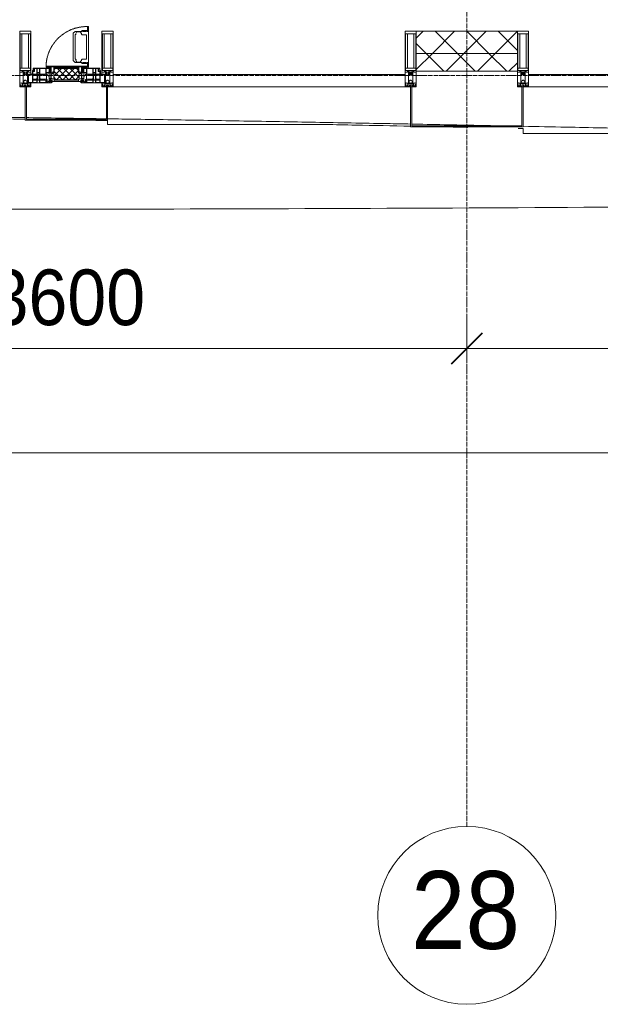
# Model space of a CAD drawing. Header units: millimetres. Extents: x 5617 to 101514, y 7718 to 215953.
# Tile 4 of 61: x 31888 to 34498, y 11226 to 15652. Entities that reach past the tile are written whole.
import ezdxf

# ---------------------------------------------------------------- set-up
doc = ezdxf.new("R2010")
doc.units = ezdxf.units.MM
for name, pattern in [('-D1-02х01', [3, 2, -1]), ('ADSK_Линия сетки', [25, 20, -2.5, 0, -2.5]), ('Линия сетки', [25, 20, -2.5, 0, -2.5])]:
    doc.linetypes.add(name, pattern=pattern)
for name, color, linetype, lineweight in [('Импосты витража', 7, 'Continuous', 18), ('Колонны', 7, 'Continuous', 18), ('Окна', 7, 'Continuous', 18), ('Оси', 7, 'Continuous', 9), ('Панели витража', 7, 'Continuous', 18), ('Размеры', 7, 'Continuous', 9), ('Размеры-100', 7, 'Continuous', 9), ('Стены разрез', 7, 'Continuous', 40), ('Стены штриховка', 7, 'Continuous', 40), ('Форма', 7, 'Continuous', 18), ('Формообразующий элемент-перекрытие', 7, 'Continuous', 18), ('Элементы узлов', 7, 'Continuous', 18)]:
    doc.layers.add(name, color=color, linetype=linetype, lineweight=lineweight)
doc.styles.add('Arial', font='arial.ttf', dxfattribs={"width": 0.9, "height": 250})
doc.styles.add('Arial_1', font='arial.ttf', dxfattribs={"width": 0.9, "height": 350})
doc.dimstyles.new('Основной_2_5_мм', dxfattribs={"dimscale": 304.8, "dimtxt": 255.06485, "dimasz": 0.463911, "dimexe": 0.492126, "dimexo": 0.492126, "dimgap": 0.098425, "dimtad": 1, "dimdec": 0, "dimdsep": 46, "dimtxsty": 'Arial', "dimblk1": 'OBLIQUE', "dimblk2": 'OBLIQUE', "dimsah": 1, "dimcen": 0.09, "dimdle": 0.492126, "dimazin": 2, "dimtfac": 1, "dimtdec": 4, "dimtix": 1, "dimtmove": 0, "dimatfit": 3, "dimfxl": 1, "dimtvp": 1, "dimtolj": 1, "dimtzin": 0, "dimlwd": 20, "dimlwe": 20, "dimarcsym": 2})
pattern_1 = [(45, (0, 0), (-70.71068, 70.71068), []), (135, (0, 0), (-70.71068, -70.71068), [])]

# ---------------------------------------------------------------- blocks, each defined once
blk = doc.blocks.new('System Panel - A_PAN_Glass-7508020-МКСС_К4_L20_68_100_')
at = {"layer": 'Панели витража', "color": 253, "lineweight": 5, "true_color": 0xaaaaaa}
for p, q in [((656.25, 55), (-656.25, 55)), ((-656.25, 55), (-656.25, 0)), ((656.25, 0), (656.25, 55)), ((-656.25, 0), (656.25, 0))]:
    blk.add_line(p, q, dxfattribs=at)
blk = doc.blocks.new('Rectangular Mullion - 50Wx250H-2623690-МКСС_К4_L20_68_100_')
at = {"layer": 'Элементы узлов', "color": 253, "lineweight": 5, "true_color": 0xaaaaaa}
for p, q in [((-25, 65.2), (-25, 250)), ((-25, 250), (0, 250)), ((-23, 237.3), (0, 237.3)), ((-23, 237.3), (-23, 73.6)), ((-14.9, 84), (-14.9, 237.3)), ((25, 250), (0, 250)), ((23, 237.3), (0, 237.3)), ((14.9, 84), (14.9, 237.3)), ((23, 237.3), (23, 73.6)), ((25, 65.2), (25, 250)), ((-14, 65.2), (-25, 65.2)), ((0, 84), (-23, 84)), ((-0.5, 73.6), (-23, 73.6)), ((-14, 71.3), (-14, 65.2)), ((-10, 71.3), (-14, 71.3)), ((-10, 53), (-10, 71.3)), ((-8.7, 53), (-10, 53)), ((-10, 53), (-10, 17)), ((-8.7, 53), (-7, 54.7)), ((-7, 65.2), (-5.9, 67.3)), ((-7, 65.2), (-7, 54.7)), ((-4.1, 67.3), (-5.9, 67.3)), ((-4.1, 67.3), (-2.9, 65.1)), ((-2.9, 65.1), (-2.9, 54.6)), ((-1.3, 53), (-2.9, 54.6)), ((0, 53), (-1.3, 53)), ((0, 84), (23, 84)), ((0, 53), (1.3, 53)), ((0.5, 73.6), (23, 73.6)), ((1.3, 53), (2.9, 54.6)), ((4.1, 67.3), (2.9, 65.1)), ((2.9, 65.1), (2.9, 54.6)), ((4.1, 67.3), (5.9, 67.3)), ((7, 65.2), (5.9, 67.3)), ((7, 65.2), (7, 54.7)), ((8.7, 53), (7, 54.7)), ((8.7, 53), (10, 53)), ((10, 71.3), (14, 71.3)), ((10, 53), (10, 71.3)), ((10, 53), (10, 17)), ((14, 71.3), (14, 65.2)), ((14, 65.2), (25, 65.2)), ((-23.8, 14.6), (-25, 14.2)), ((-25, 0), (-25, 14.2)), ((-22.3, 17), (-23.8, 17)), ((-23.8, 17), (-23.8, 14.6)), ((-22.5, 10.6), (-23.8, 14.6)), ((-22.5, 10.6), (-23.7, 9.9)), ((-23.7, 1.3), (-23.7, 9.9)), ((-23.7, 1.3), (-11.8, 1.3)), ((-23.2, 10.2), (-22.5, 8)), ((-22.5, 8), (-22.5, 4.5)), ((-21.3, 4.5), (-22.5, 4.5)), ((-22.3, 17), (-22.3, 16)), ((-22.3, 16), (-21.3, 16)), ((-19, 17.6), (-21.3, 16)), ((-21.3, 4.5), (-21.3, 6.5)), ((-21.3, 6.5), (-14.2, 6.5)), ((-18.4, 16.6), (-19, 17.6)), ((-7.4, 16.6), (-18.4, 16.6)), ((-14.2, 6.5), (-14.2, 4.5)), ((-13.2, 4.5), (-14.2, 4.5)), ((-13.2, 4.5), (-12.2, 7.2)), ((-12.7, 7.6), (-11.3, 11.4)), ((-12.7, 7.6), (-11.8, 6.9)), ((-12.2, 9), (-12.2, 14.8)), ((-12.2, 14.8), (0, 14.8)), ((-11.8, 1.3), (-11.8, 6.9)), ((-10.5, 11.2), (-11.3, 11.4)), ((-10.5, 1.5), (-10.5, 11.2)), ((-4.8, 1.5), (-10.5, 1.5)), ((-10, 17), (-7.5, 17)), ((-8.5, 23), (-1.5, 30)), ((-8.5, 18.5), (-8.5, 23)), ((-7.5, 18.5), (-8.5, 18.5)), ((-7.5, 17), (-7.5, 18.5)), ((-7.4, 18), (-7.4, 16.6)), ((-2.6, 18), (-7.4, 18)), ((0, 8), (-4.8, 8)), ((-4.8, 1.5), (-4.8, 8)), ((-2.6, 18), (-2.6, 16.8)), ((-2.6, 16.8), (0, 16.8)), ((-1.5, 30), (0, 30)), ((1.5, 30), (0, 30)), ((2.6, 16.8), (0, 16.8)), ((0, 14.8), (0, 16.8)), ((0, 14.8), (0, 16.8)), ((12.2, 14.8), (0, 14.8)), ((0, 0), (0, 8)), ((0, 8), (4.8, 8)), ((0, 0), (0, 8)), ((8.5, 23), (1.5, 30)), ((2.6, 18), (2.6, 16.8)), ((2.6, 18), (7.4, 18)), ((4.8, 1.5), (4.8, 8)), ((4.8, 1.5), (10.5, 1.5)), ((7.4, 18), (7.4, 16.6)), ((7.4, 16.6), (18.4, 16.6)), ((7.5, 18.5), (8.5, 18.5)), ((7.5, 17), (7.5, 18.5)), ((10, 17), (7.5, 17)), ((8.5, 18.5), (8.5, 23)), ((10.5, 11.2), (11.3, 11.4)), ((10.5, 1.5), (10.5, 11.2)), ((12.7, 7.6), (11.3, 11.4)), ((12.7, 7.6), (11.8, 6.9)), ((11.8, 1.3), (11.8, 6.9)), ((23.7, 1.3), (11.8, 1.3)), ((12.2, 9), (12.2, 14.8)), ((13.2, 4.5), (12.2, 7.2)), ((13.2, 4.5), (14.2, 4.5)), ((21.3, 6.5), (14.2, 6.5)), ((14.2, 6.5), (14.2, 4.5)), ((18.4, 16.6), (19, 17.6)), ((19, 17.6), (21.3, 16)), ((22.3, 16), (21.3, 16)), ((21.3, 4.5), (21.3, 6.5)), ((21.3, 4.5), (22.5, 4.5)), ((22.3, 17), (22.3, 16)), ((22.3, 17), (23.8, 17)), ((22.5, 10.6), (23.8, 14.6)), ((22.5, 10.6), (23.7, 9.9)), ((23.2, 10.2), (22.5, 8)), ((22.5, 8), (22.5, 4.5)), ((23.7, 1.3), (23.7, 9.9)), ((23.8, 17), (23.8, 14.6)), ((23.8, 14.6), (25, 14.2)), ((25, 0), (25, 14.2)), ((-25, 0), (0, 0)), ((25, 0), (0, 0))]:
    blk.add_line(p, q, dxfattribs=at)
for centre, start, end in [((-0.5, 73.1), 360, 90), ((0.5, 73.1), 90, 180)]:
    blk.add_arc(centre, 0.5, start, end, dxfattribs=at)
blk = doc.blocks.new('Rectangular Mullion - R_StandardFrame_50Wx250H-V37-МКСС_К4_L20_68_100_')
at = {"layer": 'Импосты витража', "color": 253, "lineweight": 5, "true_color": 0xaaaaaa}
for p, q in [((-25, -250), (-25, 0)), ((-25, 0), (0, 0)), ((5, 0), (25, 0)), ((25, 0), (25, -250)), ((25, -250), (-25, -250))]:
    blk.add_line(p, q, dxfattribs=at)
blk = doc.blocks.new('Rectangular Mullion - R_StandardFrame_50Wx250H-7505731-МКСС_К4_L20_68_100_')
at = {"layer": 'Импосты витража', "color": 253, "lineweight": 5, "true_color": 0xaaaaaa}
for p, q in [((-25, -250), (-25, 0)), ((-25, 0), (-5, 0)), ((0, 0), (25, 0)), ((25, 0), (25, -250)), ((25, -250), (-25, -250))]:
    blk.add_line(p, q, dxfattribs=at)
blk = doc.blocks.new('A_PAN_Створка - 383мм-V47-МКСС_К4_L20_68_100_')
at = {"layer": 'Панели витража', "lineweight": 5}
h = blk.add_hatch(dxfattribs=at)
h.set_pattern_fill('FP_8', color=256, style=0, pattern_type=2)
h.set_pattern_definition([(45, (-109750, -15350), (-14.1421356, 14.1421356), []), (135, (-109750, -15350), (-14.1421356, -14.1421356), [])])
h.paths.add_polyline_path([(-54.5, 31.8), (54.5, 31.8), (54.9, 34.1), (57.2, 36.4), (57.2, 60.8), (54.6, 63.4), (53.6, 82.7), (-54.6, 81.8), (-54.7, 63.3), (-57.2, 60.8), (-57.2, 36.4), (-54.7, 32.9)])
at = {"layer": 'Окна', "lineweight": 5}
for p, q in [((95.1, 270.5), (95.1, 252.9)), ((99.6, 270.5), (95.1, 270.5)), ((99.6, 270.5), (99.6, 87.5)), ((39.7, 249), (31.1, 240.4)), ((31.1, 117.6), (31.1, 240.4)), ((41.4, 234.2), (39.1, 233.8)), ((39.1, 179), (39.1, 233.8)), ((70.1, 249), (39.7, 249)), ((41.4, 234.2), (43.5, 236.3)), ((45, 244.7), (42.3, 239.8)), ((42.3, 239.8), (43.5, 236.3)), ((45.9, 246.8), (45, 244.7)), ((63.3, 246.8), (45.9, 246.8)), ((64.1, 245), (63.3, 246.8)), ((64.1, 245), (66.7, 241)), ((66.7, 241), (68.6, 239.7)), ((68.6, 239.7), (68.6, 236.4)), ((68.6, 236.4), (71.1, 233.9)), ((70.1, 252.9), (70.1, 249)), ((95.1, 252.9), (70.1, 252.9)), ((71.1, 233.9), (89.5, 233.9)), ((74.1, 248.4), (74.1, 252.9)), ((89.1, 248.4), (74.1, 248.4)), ((89.1, 252.9), (89.1, 248.4)), ((89.5, 233.9), (90.6, 232.8)), ((90.6, 125.2), (90.6, 232.8)), ((93.1, 248.4), (93.1, 252.9)), ((97.9, 248.4), (93.1, 248.4)), ((97.9, 262.4), (95.1, 262.4)), ((97.9, 262.4), (97.9, 248.4)), ((39.1, 179), (39.1, 124.2)), ((-91.5, 92), (91.5, 92)), ((-91.5, 87.5), (-91.5, 92)), ((39.7, 109), (31.1, 117.6)), ((41.4, 123.8), (39.1, 124.2)), ((70.1, 109), (39.7, 109)), ((41.4, 123.8), (43.5, 121.7)), ((42.3, 118.2), (43.5, 121.7)), ((45, 113.3), (42.3, 118.2)), ((45.9, 111.2), (45, 113.3)), ((63.3, 111.2), (45.9, 111.2)), ((64.1, 113), (63.3, 111.2)), ((64.1, 113), (66.7, 117)), ((66.7, 117), (68.6, 118.3)), ((68.6, 121.6), (71.1, 124.1)), ((68.6, 118.3), (68.6, 121.6)), ((70.1, 105.1), (70.1, 109)), ((95.1, 105.1), (70.1, 105.1)), ((71.1, 124.1), (89.5, 124.1)), ((74.1, 109.6), (74.1, 105.1)), ((89.1, 109.6), (74.1, 109.6)), ((89.1, 105.1), (89.1, 109.6)), ((89.5, 124.1), (90.6, 125.2)), ((91.5, 92), (91.5, 87.5)), ((93.1, 109.6), (93.1, 105.1)), ((97.9, 109.6), (93.1, 109.6)), ((95.1, 87.5), (95.1, 105.1)), ((97.9, 95.6), (95.1, 95.6)), ((97.9, 95.6), (97.9, 109.6)), ((-171, 57), (-156, 57)), ((-171, 17), (-171, 57)), ((-153, 73.5), (-150, 73.5)), ((-153, 60), (-153, 73.5)), ((-150, 84), (-78, 84)), ((-150, 73.5), (-150, 84)), ((-73.9, 87.5), (-91.5, 87.5)), ((-78, 84), (-78, 23.5)), ((-73.9, 62.5), (-73.9, 87.5)), ((-70, 62.5), (-73.9, 62.5)), ((-70, 32.1), (-70, 62.5)), ((70, 62.5), (70, 32.1)), ((73.9, 62.5), (70, 62.5)), ((73.9, 87.5), (73.9, 62.5)), ((91.5, 87.5), (73.9, 87.5)), ((78, 84), (150, 84)), ((78, 23.5), (78, 84)), ((99.6, 87.5), (95.1, 87.5)), ((150, 84), (150, 73.5)), ((150, 73.5), (153, 73.5)), ((153, 73.5), (153, 60)), ((156, 57), (171, 57)), ((171, 57), (171, 17)), ((-67.9, 17), (-171, 17)), ((-78, 23.5), (-67.9, 23.5)), ((-61.4, 23.5), (-70, 32.1)), ((-67.9, 23.5), (-64.6, 26.8)), ((-67.9, 17), (-67.9, 23.5)), ((-61.4, 23.5), (-67.9, 17)), ((-64.6, 26.8), (-61.4, 23.5)), ((61.4, 23.5), (-61.4, 23.5)), ((70, 32.1), (61.4, 23.5)), ((61.4, 23.5), (64.6, 26.8)), ((67.9, 17), (61.4, 23.5)), ((64.6, 26.8), (67.9, 23.5)), ((67.9, 23.5), (67.9, 17)), ((67.9, 23.5), (78, 23.5)), ((171, 17), (67.9, 17))]:
    blk.add_line(p, q, dxfattribs=at)
at = {"layer": 'Окна', "color": 253, "lineweight": 5, "true_color": 0xaaaaaa}
for p, q in [((-171, 55.5), (-152, 55.5)), ((-152, 20), (-152, 73.5)), ((-150.5, 69.5), (-150.5, 73.5)), ((-145, 69.5), (-150.5, 69.5)), ((-150.5, 33.6), (-150.5, 68)), ((-150.5, 68), (-143.5, 68)), ((-150.5, 56.6), (-132.4, 56.6)), ((-136.4, 52.4), (-150.5, 52.4)), ((-148.5, 82.5), (-132.4, 82.5)), ((-148.5, 81), (-148.5, 82.5)), ((-143.5, 81), (-148.5, 81)), ((-145, 69.5), (-145, 79.5)), ((-143.5, 68), (-143.5, 81)), ((-137.2, 54.8), (-135.8, 50.8)), ((-132.5, 54.8), (-137.2, 54.8)), ((-132.1, 49), (-135.8, 50.8)), ((-132.5, 53.8), (-133.4, 52)), ((-133.4, 52), (-130.1, 50.4)), ((-132.5, 53.8), (-132.5, 54.8)), ((-132.4, 56.6), (-132.4, 82.5)), ((-132.1, 49), (-132.1, 36.8)), ((-131, 82.5), (-120.8, 82.5)), ((-131, 82.5), (-131, 64.6)), ((-131, 64.6), (-120.8, 64.6)), ((-131, 56.5), (-131, 62.6)), ((-120.8, 62.6), (-131, 62.6)), ((-131, 56.5), (-120.8, 56.5)), ((-131, 55.1), (-131, 52.7)), ((-120.8, 55.1), (-131, 55.1)), ((-129.4, 51.1), (-131, 52.7)), ((-130.1, 50.4), (-129.4, 51.1)), ((-130.1, 35.3), (-130.1, 50.4)), ((-122.4, 51.1), (-120.8, 52.7)), ((-121.7, 50.4), (-122.4, 51.1)), ((-118.4, 52), (-121.7, 50.4)), ((-121.7, 35.3), (-121.7, 50.4)), ((-120.8, 82.5), (-120.8, 64.6)), ((-120.8, 56.5), (-120.8, 62.6)), ((-120.8, 55.1), (-120.8, 52.7)), ((-119.7, 49), (-115.9, 50.8)), ((-119.7, 49), (-119.7, 36.8)), ((-119.3, 82.5), (-92.5, 82.5)), ((-119.3, 56.6), (-119.3, 82.5)), ((-92.5, 56.6), (-119.3, 56.6)), ((-119.3, 54.8), (-114.6, 54.8)), ((-119.3, 53.8), (-119.3, 54.8)), ((-119.3, 53.8), (-118.4, 52)), ((-114.6, 54.8), (-115.9, 50.8)), ((-94.1, 52.5), (-115.3, 52.5)), ((-89.9, 50.9), (-94.1, 52.5)), ((-92.5, 56.6), (-92.5, 82.5)), ((-90.8, 82.5), (-79.5, 82.5)), ((-90.8, 64.6), (-90.8, 82.5)), ((-80.1, 64.6), (-90.8, 64.6)), ((-90.8, 62.7), (-90.8, 56.6)), ((-80.4, 62.7), (-90.8, 62.7)), ((-90.8, 56.6), (-85.9, 56.6)), ((-89.9, 52.2), (-88.6, 53.5)), ((-89.9, 52.2), (-89.9, 50.9)), ((-89.9, 35.1), (-89.9, 50.9)), ((-85.9, 53.5), (-88.6, 53.5)), ((-85.9, 56.6), (-85.9, 53.5)), ((-85.9, 53.5), (-78, 45.6)), ((-85, 84), (-85, 87.5)), ((-85, 87.5), (-78, 87.5)), ((-78, 84), (-85, 84)), ((-80.4, 61.1), (-80.4, 62.7)), ((-78, 61.1), (-80.4, 61.1)), ((-80.1, 66.1), (-80.1, 64.6)), ((-78, 66.1), (-80.1, 66.1)), ((-79.5, 82.5), (-79.5, 80.6)), ((-79.5, 80.6), (-78, 80.6)), ((-78, 87.5), (-78, 84)), ((-78, 66.1), (-78, 61.1)), ((-78, 45.6), (-78, 36.8)), ((78, 87.5), (78, 84)), ((85, 87.5), (78, 87.5)), ((78, 84), (85, 84)), ((79.5, 80.6), (78, 80.6)), ((78, 66.1), (78, 61.1)), ((78, 66.1), (80.1, 66.1)), ((78, 61.1), (80.4, 61.1)), ((85.9, 53.5), (78, 45.6)), ((78, 45.6), (78, 36.8)), ((90.8, 82.5), (79.5, 82.5)), ((79.5, 82.5), (79.5, 80.6)), ((80.1, 66.1), (80.1, 64.6)), ((80.1, 64.6), (90.8, 64.6)), ((80.4, 62.7), (90.8, 62.7)), ((80.4, 61.1), (80.4, 62.7)), ((85, 84), (85, 87.5)), ((85.9, 56.6), (85.9, 53.5)), ((90.8, 56.6), (85.9, 56.6)), ((85.9, 53.5), (88.6, 53.5)), ((89.9, 52.2), (88.6, 53.5)), ((89.9, 50.9), (94.1, 52.5)), ((89.9, 52.2), (89.9, 50.9)), ((89.9, 35.1), (89.9, 50.9)), ((90.8, 64.6), (90.8, 82.5)), ((90.8, 62.7), (90.8, 56.6)), ((119.3, 82.5), (92.5, 82.5)), ((92.5, 56.6), (92.5, 82.5)), ((92.5, 56.6), (119.3, 56.6)), ((94.1, 52.5), (115.3, 52.5)), ((114.6, 54.8), (115.9, 50.8)), ((119.3, 54.8), (114.6, 54.8)), ((119.7, 49), (115.9, 50.8)), ((119.3, 53.8), (118.4, 52)), ((118.4, 52), (121.7, 50.4)), ((119.3, 56.6), (119.3, 82.5)), ((119.3, 53.8), (119.3, 54.8)), ((119.7, 49), (119.7, 36.8)), ((120.8, 82.5), (120.8, 64.6)), ((131, 82.5), (120.8, 82.5)), ((131, 64.6), (120.8, 64.6)), ((120.8, 56.5), (120.8, 62.6)), ((120.8, 62.6), (131, 62.6)), ((131, 56.5), (120.8, 56.5)), ((120.8, 55.1), (120.8, 52.7)), ((120.8, 55.1), (131, 55.1)), ((122.4, 51.1), (120.8, 52.7)), ((121.7, 50.4), (122.4, 51.1)), ((121.7, 35.3), (121.7, 50.4)), ((129.4, 51.1), (131, 52.7)), ((130.1, 50.4), (129.4, 51.1)), ((133.4, 52), (130.1, 50.4)), ((130.1, 35.3), (130.1, 50.4)), ((131, 82.5), (131, 64.6)), ((131, 56.5), (131, 62.6)), ((131, 55.1), (131, 52.7)), ((132.1, 49), (135.8, 50.8)), ((132.1, 49), (132.1, 36.8)), ((132.4, 56.6), (132.4, 82.5)), ((148.5, 82.5), (132.4, 82.5)), ((150.5, 56.6), (132.4, 56.6)), ((132.5, 54.8), (137.2, 54.8)), ((132.5, 53.8), (132.5, 54.8)), ((132.5, 53.8), (133.4, 52)), ((137.2, 54.8), (135.8, 50.8)), ((136.4, 52.4), (150.5, 52.4)), ((143.5, 81), (148.5, 81)), ((143.5, 68), (143.5, 81)), ((150.5, 68), (143.5, 68)), ((145, 69.5), (145, 79.5)), ((145, 69.5), (150.5, 69.5)), ((148.5, 81), (148.5, 82.5)), ((150.5, 69.5), (150.5, 73.5)), ((150.5, 33.6), (150.5, 68)), ((152, 20), (152, 73.5)), ((171, 55.5), (152, 55.5)), ((-171, 18.5), (-153.5, 18.5)), ((-153.5, 18.5), (-152, 20)), ((-136.3, 33.6), (-150.5, 33.6)), ((-150.5, 29.4), (-132.4, 29.4)), ((-150.5, 17), (-150.5, 29.4)), ((-132.4, 18.6), (-150.5, 18.6)), ((-137.2, 31), (-135.8, 35)), ((-132.5, 31), (-137.2, 31)), ((-132.1, 36.8), (-135.8, 35)), ((-133.4, 33.7), (-130.1, 35.3)), ((-132.5, 31.9), (-133.4, 33.7)), ((-132.5, 31.9), (-132.5, 31)), ((-132.4, 29.4), (-132.4, 18.6)), ((-129.4, 34.6), (-131, 33)), ((-131, 30.9), (-131, 33)), ((-120.8, 30.9), (-131, 30.9)), ((-131, 29.5), (-120.8, 29.5)), ((-131, 18.2), (-131, 29.5)), ((-120.8, 18.2), (-131, 18.2)), ((-130.1, 35.3), (-129.4, 34.6)), ((-121.7, 35.3), (-122.4, 34.6)), ((-122.4, 34.6), (-120.8, 33)), ((-118.4, 33.7), (-121.7, 35.3)), ((-120.8, 30.9), (-120.8, 33)), ((-120.8, 18.2), (-120.8, 29.5)), ((-119.7, 36.8), (-115.9, 35)), ((-119.3, 31.9), (-118.4, 33.7)), ((-119.3, 31.9), (-119.3, 31)), ((-119.3, 31), (-114.6, 31)), ((-92.5, 29.4), (-119.3, 29.4)), ((-119.3, 29.4), (-119.3, 18.6)), ((-119.3, 18.6), (-92.5, 18.6)), ((-114.6, 31), (-115.9, 35)), ((-94.1, 33.5), (-115.4, 33.5)), ((-89.9, 35.1), (-94.1, 33.5)), ((-92.5, 18.6), (-92.5, 29.4)), ((-90.8, 18.5), (-90.8, 29.4)), ((-90.8, 29.4), (-85.9, 29.4)), ((-87.3, 18.5), (-90.8, 18.5)), ((-89.9, 32.5), (-89.9, 35.1)), ((-85.9, 32.5), (-89.9, 32.5)), ((-87.3, 21.9), (-85.9, 21.9)), ((-87.3, 20.4), (-87.3, 21.9)), ((-87.3, 20.4), (-87.3, 18.5)), ((-84.8, 20.4), (-87.3, 20.4)), ((-85.9, 29.4), (-85.9, 32.5)), ((-85.9, 21.9), (-85.9, 29.4)), ((-85.9, 18.2), (-85.9, 20.4)), ((-75.9, 18.2), (-85.9, 18.2)), ((-83.4, 20.4), (-84.8, 20.4)), ((-70, 33.8), (-83.4, 20.4)), ((-78, 36.8), (-70, 36.8)), ((-75.9, 23.5), (-73, 23.5)), ((-75.9, 21.5), (-75.9, 23.5)), ((-75.9, 21.5), (-75.9, 18.2)), ((-74.9, 21.5), (-75.9, 21.5)), ((-74.9, 17.9), (-74.9, 21.5)), ((-68.9, 17.9), (-74.9, 17.9)), ((-67.2, 29.3), (-73, 23.5)), ((-70, 36.8), (-70, 33.8)), ((-68.9, 21.5), (-68.9, 17.9)), ((-67.9, 21.5), (-68.9, 21.5)), ((-67.9, 23.5), (-64.6, 26.8)), ((-67.9, 21.5), (-67.9, 23.5)), ((-64.6, 26.8), (-67.2, 29.3)), ((64.6, 26.8), (67.2, 29.3)), ((67.9, 23.5), (64.6, 26.8)), ((67.2, 29.3), (73, 23.5)), ((67.9, 21.5), (67.9, 23.5)), ((67.9, 21.5), (68.9, 21.5)), ((68.9, 21.5), (68.9, 17.9)), ((68.9, 17.9), (74.9, 17.9)), ((70, 36.8), (70, 33.8)), ((78, 36.8), (70, 36.8)), ((70, 33.8), (83.4, 20.4)), ((75.9, 23.5), (73, 23.5)), ((74.9, 21.5), (75.9, 21.5)), ((74.9, 17.9), (74.9, 21.5)), ((75.9, 21.5), (75.9, 23.5)), ((75.9, 21.5), (75.9, 18.2)), ((75.9, 18.2), (85.9, 18.2)), ((83.4, 20.4), (84.8, 20.4)), ((84.8, 20.4), (87.3, 20.4)), ((85.9, 32.5), (89.9, 32.5)), ((85.9, 29.4), (85.9, 32.5)), ((85.9, 21.9), (85.9, 29.4)), ((90.8, 29.4), (85.9, 29.4)), ((87.3, 21.9), (85.9, 21.9)), ((85.9, 18.2), (85.9, 20.4)), ((87.3, 20.4), (87.3, 21.9)), ((87.3, 20.4), (87.3, 18.5)), ((87.3, 18.5), (90.8, 18.5)), ((89.9, 35.1), (94.1, 33.5)), ((89.9, 32.5), (89.9, 35.1)), ((90.8, 18.5), (90.8, 29.4)), ((92.5, 18.6), (92.5, 29.4)), ((92.5, 29.4), (119.3, 29.4)), ((119.3, 18.6), (92.5, 18.6)), ((94.1, 33.5), (115.4, 33.5)), ((114.6, 31), (115.9, 35)), ((119.3, 31), (114.6, 31)), ((119.7, 36.8), (115.9, 35)), ((118.4, 33.7), (121.7, 35.3)), ((119.3, 31.9), (118.4, 33.7)), ((119.3, 31.9), (119.3, 31)), ((119.3, 29.4), (119.3, 18.6)), ((122.4, 34.6), (120.8, 33)), ((120.8, 30.9), (120.8, 33)), ((120.8, 30.9), (131, 30.9)), ((120.8, 18.2), (120.8, 29.5)), ((131, 29.5), (120.8, 29.5)), ((120.8, 18.2), (131, 18.2)), ((121.7, 35.3), (122.4, 34.6)), ((130.1, 35.3), (129.4, 34.6)), ((129.4, 34.6), (131, 33)), ((133.4, 33.7), (130.1, 35.3)), ((131, 30.9), (131, 33)), ((131, 18.2), (131, 29.5)), ((132.1, 36.8), (135.8, 35)), ((150.5, 29.4), (132.4, 29.4)), ((132.4, 29.4), (132.4, 18.6)), ((132.4, 18.6), (150.5, 18.6)), ((132.5, 31.9), (133.4, 33.7)), ((132.5, 31.9), (132.5, 31)), ((132.5, 31), (137.2, 31)), ((137.2, 31), (135.8, 35)), ((136.3, 33.6), (150.5, 33.6)), ((150.5, 17), (150.5, 29.4)), ((153.5, 18.5), (152, 20)), ((171, 18.5), (153.5, 18.5))]:
    blk.add_line(p, q, dxfattribs=at)
at = {"layer": 'Окна', "linetype": '-D1-02х01', "lineweight": 5}
blk.add_arc((91.4, 87.5), 183, 88.8555, 178.5909, dxfattribs=at)
at = {"layer": 'Окна', "lineweight": 5}
for centre, start, end in [((-156, 60), 270, 360), ((156, 60), 180, 270)]:
    blk.add_arc(centre, 3, start, end, dxfattribs=at)
at = {"layer": 'Элементы узлов', "color": 253, "lineweight": 5, "true_color": 0xaaaaaa}
for p, q in [((-91.5, 92), (-91.5, 87.5)), ((-91.5, 92), (91.5, 92)), ((-83.4, 90.3), (-69.4, 90.3)), ((-83.4, 90.3), (-83.4, 87.5)), ((-69.4, 90.3), (-69.4, 85.5)), ((-67.9, 89.3), (-66.9, 90.3)), ((-67.9, 62.5), (-67.9, 89.3)), ((-66.9, 90.3), (-57.4, 90.3)), ((-57.4, 90.3), (-56.4, 89.4)), ((-56.4, 89.4), (-56.4, 67.7)), ((-53.9, 90.3), (-54.9, 89.3)), ((-54.9, 89.3), (-54.9, 85.6)), ((53.9, 90.3), (-53.9, 90.3)), ((53.9, 90.3), (54.9, 89.3)), ((54.9, 89.3), (54.9, 85.6)), ((57.4, 90.3), (56.4, 89.4)), ((56.4, 89.4), (56.4, 67.7)), ((66.9, 90.3), (57.4, 90.3)), ((67.9, 89.3), (66.9, 90.3)), ((67.9, 62.5), (67.9, 89.3)), ((69.4, 90.3), (69.4, 85.5)), ((83.4, 90.3), (69.4, 90.3)), ((83.4, 90.3), (83.4, 87.5)), ((91.5, 92), (91.5, 87.5)), ((-91.5, 87.5), (-73.9, 87.5)), ((-73.9, 87.5), (-73.9, 62.5)), ((-69.4, 85.5), (-73.9, 85.5)), ((-73.9, 81.5), (-69.4, 81.5)), ((-69.4, 66.5), (-73.9, 66.5)), ((-73.9, 62.5), (-70, 62.5)), ((-70, 62.5), (-70, 32.1)), ((-69.4, 81.5), (-69.4, 66.5)), ((-61.7, 62.5), (-67.9, 62.5)), ((-66, 56.5), (-67.8, 55.7)), ((-67.8, 55.7), (-67.8, 38.3)), ((-66, 56.5), (-62, 59.1)), ((-62, 59.1), (-60.7, 61)), ((-60.1, 67.7), (-61.7, 64.9)), ((-61.7, 64.9), (-61.7, 62.5)), ((-60.7, 61), (-57.4, 61)), ((-56.4, 67.7), (-60.1, 67.7)), ((-57.4, 61), (-54.9, 63.5)), ((-54.6, 63.4), (-57.2, 60.8)), ((-57.2, 60.8), (-57.2, 36.4)), ((-54.9, 85.6), (-53.9, 84.6)), ((-54.9, 81.9), (-53.8, 83)), ((-54.9, 63.5), (-54.9, 81.9)), ((-53.6, 82.7), (-54.6, 81.8)), ((-54.6, 81.8), (-54.6, 63.4)), ((-53.9, 84.6), (53.9, 84.6)), ((53.8, 83), (-53.8, 83)), ((53.6, 82.7), (-53.6, 82.7)), ((54.6, 81.8), (53.6, 82.7)), ((54.9, 81.9), (53.8, 83)), ((54.9, 85.6), (53.9, 84.6)), ((54.6, 63.4), (54.6, 81.8)), ((57.2, 60.8), (54.6, 63.4)), ((54.9, 63.5), (54.9, 81.9)), ((57.4, 61), (54.9, 63.5)), ((56.4, 67.7), (60.1, 67.7)), ((57.2, 36.4), (57.2, 60.8)), ((60.7, 61), (57.4, 61)), ((60.1, 67.7), (61.7, 64.9)), ((62, 59.1), (60.7, 61)), ((61.7, 64.9), (61.7, 62.5)), ((61.7, 62.5), (67.9, 62.5)), ((66, 56.5), (62, 59.1)), ((66, 56.5), (67.8, 55.7)), ((67.8, 55.7), (67.8, 38.3)), ((69.4, 85.5), (73.9, 85.5)), ((69.4, 81.5), (69.4, 66.5)), ((73.9, 81.5), (69.4, 81.5)), ((69.4, 66.5), (73.9, 66.5)), ((70, 62.5), (70, 32.1)), ((73.9, 62.5), (70, 62.5)), ((91.5, 87.5), (73.9, 87.5)), ((73.9, 87.5), (73.9, 62.5)), ((-70, 32.1), (-61.4, 23.5)), ((-67.8, 38.3), (-65.7, 37.4)), ((-65.7, 37.4), (-60.8, 34.7)), ((61.4, 23.5), (-61.4, 23.5)), ((-60.8, 34.7), (-57.3, 35.9)), ((-55.2, 33.8), (-57.3, 35.9)), ((-57.2, 36.4), (-54.9, 34.1)), ((-55.2, 33.8), (-54.8, 31.5)), ((-54.9, 34.1), (-54.5, 31.8)), ((-53.9, 30.5), (-54.9, 29.5)), ((-54.9, 29.5), (-54.9, 25.8)), ((-54.9, 25.8), (-53.9, 24.8)), ((0, 31.5), (-54.8, 31.5)), ((-54.5, 31.8), (54.5, 31.8)), ((53.9, 30.5), (-53.9, 30.5)), ((-53.9, 24.8), (53.9, 24.8)), ((0, 31.5), (54.8, 31.5)), ((53.9, 30.5), (54.9, 29.5)), ((54.9, 25.8), (53.9, 24.8)), ((54.5, 31.8), (54.9, 34.1)), ((55.2, 33.8), (54.8, 31.5)), ((54.9, 34.1), (57.2, 36.4)), ((54.9, 29.5), (54.9, 25.8)), ((55.2, 33.8), (57.3, 35.9)), ((60.8, 34.7), (57.3, 35.9)), ((65.7, 37.4), (60.8, 34.7)), ((70, 32.1), (61.4, 23.5)), ((67.8, 38.3), (65.7, 37.4))]:
    blk.add_line(p, q, dxfattribs=at)
blk = doc.blocks.new('Rectangular Mullion - R_StandardFrame_50Wx250H-V42-МКСС_К4_L20_68_100_')
at = {"layer": 'Импосты витража', "color": 253, "lineweight": 5, "true_color": 0xaaaaaa}
for p, q in [((-25, -250), (-25, 0)), ((-25, 0), (0, 0)), ((5, 0), (25, 0)), ((25, 0), (25, -17)), ((25, -57), (25, -250)), ((25, -250), (-25, -250))]:
    blk.add_line(p, q, dxfattribs=at)
blk = doc.blocks.new('Rectangular Mullion - R_StandardFrame_50Wx250H-V43-МКСС_К4_L20_68_100_')
at = {"layer": 'Импосты витража', "color": 253, "lineweight": 5, "true_color": 0xaaaaaa}
for p, q in [((-25, -17), (-25, 0)), ((-25, 0), (-5, 0)), ((0, 0), (25, 0)), ((25, 0), (25, -250)), ((-25, -250), (-25, -57)), ((25, -250), (-25, -250))]:
    blk.add_line(p, q, dxfattribs=at)
blk = doc.blocks.new('A_SLK_PAN_Type1 - Прямой тип панели-6537799-МКСС_К4_L20_68_100_')
at = {"layer": 'Колонны', "lineweight": 5}
for p, q in [((-252.5, 180), (252.5, 180)), ((-252.5, 0), (-252.5, 180)), ((252.5, 180), (252.5, 0)), ((-247.5, 175), (-247.5, 0)), ((247.5, 175), (-247.5, 175)), ((247.5, 0), (247.5, 175)), ((-247.5, 0), (-252.5, 0)), ((252.5, 0), (247.5, 0))]:
    blk.add_line(p, q, dxfattribs=at)
blk = doc.blocks.new('A_SLK_PAN_Type1 - Прямой тип панели Ф-1_1-7502931-МКСС_К4_L20_68_100_')
at = {"layer": 'Колонны', "lineweight": 5}
for p, q in [((-185, 150), (185, 150)), ((-185, 0), (-185, 150)), ((-180, 145), (-180, 0)), ((180, 145), (-180, 145)), ((180, 0), (180, 145)), ((185, 150), (185, 0)), ((-180, 0), (-185, 0)), ((185, 0), (180, 0))]:
    blk.add_line(p, q, dxfattribs=at)
blk = doc.blocks.new('A_OGR_PAN_Отлив - A_OGR_PAN_Отлив-6121479-МКСС_К4_L20_68_100_')
at = {"layer": 'Колонны', "color": 253, "lineweight": 5, "true_color": 0xaaaaaa}
for q in [(-681.2, -187.6), (351, -210)]:
    blk.add_line((-681.2, -210), q, dxfattribs=at)
blk = doc.blocks.new('A_OGR_PAN_Отлив - A_OGR_PAN_Отлив-6121488-МКСС_К4_L20_68_100_')
at = {"layer": 'Колонны', "color": 253, "lineweight": 5, "true_color": 0xaaaaaa}
for q in [(-681.2, -152), (312.1, -170)]:
    blk.add_line((-681.2, -170), q, dxfattribs=at)
blk = doc.blocks.new('135_SLK_K4_AR_FCD_rvt-1-МКСС_К4_L20_68_100_')
at = {"layer": 'Стены разрез', "lineweight": 5, "true_color": 0xaaaaaa}
h = blk.add_hatch(dxfattribs=at)
h.set_pattern_fill('FP_4', color=253, style=0, pattern_type=2)
h.set_pattern_definition(pattern_1)
h.paths.add_polyline_path([(111777.5, 15500), (111777.5, 15600), (111322.5, 15600), (111322.5, 15500), (111733.5, 15500)])
h = blk.add_hatch(dxfattribs=at)
h.set_pattern_fill('FP_4', color=253, style=0, pattern_type=2)
h.set_pattern_definition(pattern_1)
h.paths.add_polyline_path([(111322.5, 15420), (111777.5, 15420), (111777.5, 15500), (111322.5, 15500)])
at = {"layer": 'Стены разрез', "color": 253, "lineweight": 9, "true_color": 0xaaaaaa}
for p, q in [((111777.5, 15600), (111322.5, 15600)), ((111322.5, 15600), (111322.5, 15420)), ((111777.5, 15420), (111777.5, 15600)), ((111322.5, 15420), (111777.5, 15420))]:
    blk.add_line(p, q, dxfattribs=at)
at = {"layer": 'Стены штриховка', "color": 253, "lineweight": 9, "true_color": 0xaaaaaa}
blk.add_line((111777.5, 15500), (111322.5, 15500), dxfattribs=at)
at = {"layer": 'Форма', "color": 253, "lineweight": 9, "true_color": 0xaaaaaa}
for points, knots in [([(107164.9, 15230), (107271.7, 15230), (107485.8, 15229.7), (107807.9, 15228.6), (108076.8, 15227), (108292, 15225.5), (108453.5, 15224.1), (108614.9, 15222.7), (108829.7, 15220.5), (109097.9, 15217.6), (109360.7, 15214.3), (109516.4, 15212.2), (109564.8, 15211.5)], [-1, -1, -1, -1, -0.98913043, -0.97826087, -0.9673913, -0.96195652, -0.95652174, -0.95108696, -0.94565217, -0.93478261, -0.92391304, -0.91901671, -0.91901671, -0.91901671, -0.91901671]), ([(109569.6, 15211.4), (109573.3, 15211.4), (109630.8, 15210.6), (109742, 15209), (109858.6, 15207.3), (109921.3, 15206.3), (109930.3, 15206.2)], [-0.91885497, -0.91885497, -0.91885497, -0.91885497, -0.91847826, -0.91304348, -0.9076087, -0.90669917, -0.90669917, -0.90669917, -0.90669917]), ([(109935.2, 15206.1), (109978.3, 15205.4), (110128.8, 15203.1), (110386.4, 15198.9), (110654.5, 15194.3), (110869.2, 15190.5), (111030.4, 15187.5), (111173.3, 15184.8), (111262.4, 15183.1), (111297.7, 15182.5)], [-0.90653142, -0.90653142, -0.90653142, -0.90653142, -0.90217391, -0.89130435, -0.88043478, -0.875, -0.86956522, -0.86413043, -0.86055315, -0.86055315, -0.86055315, -0.86055315]), ([(111302.5, 15182.4), (111319.3, 15182), (111437.4, 15179.8), (111555.5, 15177.4), (111656.9, 15175.4)], [-0.86039123, -0.86039123, -0.86039123, -0.86039123, -0.85869565, -0.84842735, -0.84842735, -0.84842735, -0.84842735]), ([(111802.5, 15172.5), (111867.2, 15171.2), (111985.5, 15168.8), (112157.6, 15165.2), (112318.8, 15161.8), (112480, 15158.4), (112694.7, 15153.8), (112923, 15148.8), (113097.6, 15144.9), (113165, 15143.4)], [-0.84351086, -0.84351086, -0.84351086, -0.84351086, -0.83695652, -0.83152174, -0.82608696, -0.82065217, -0.81521739, -0.80434783, -0.79752923, -0.79752923, -0.79752923, -0.79752923])]:
    blk.add_open_spline(points, degree=3, knots=knots, dxfattribs=at)
at = {"layer": 'Форма', "color": 253, "lineweight": 5, "true_color": 0xaaaaaa}
blk.add_open_spline([(104599.5, 14825.3), (106310, 14807.9), (109597.9, 14789.5), (112939.9, 14812.1), (114511.7, 14829.1)], degree=3, knots=[46.84335, 46.84335, 46.84335, 46.84335, 55.669869, 63.58486, 63.58486, 63.58486, 63.58486], dxfattribs=at)
at = {"layer": 'Формообразующий элемент-перекрытие', "color": 253, "lineweight": 5, "true_color": 0xaaaaaa}
for points, knots in [([(109565, 15204.2), (109536.5, 15204.6), (109406.9, 15206.6), (109277.3, 15208.5), (109176.2, 15209.9)], [0.90340996, 0.90340996, 0.90340996, 0.90340996, 0.90625, 0.91630743, 0.91630743, 0.91630743, 0.91630743]), ([(109935, 15198.1), (109887.8, 15198.9), (109837.8, 15199.8), (109787.7, 15200.6), (109784.9, 15200.6)], [0.891136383, 0.891136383, 0.891136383, 0.891136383, 0.895833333, 0.896116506, 0.896116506, 0.896116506, 0.896116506]), ([(111297.5, 15172.8), (111214.8, 15174.5), (111086.7, 15177), (110958.6, 15179.5), (110913.1, 15180.4)], [0.84593792, 0.84593792, 0.84593792, 0.84593792, 0.85416667, 0.85868985, 0.85868985, 0.85868985, 0.85868985])]:
    blk.add_open_spline(points, degree=3, knots=knots, dxfattribs=at)
for points in [[(111554.5, 15167.6), (111510.9, 15168.5), (111467.3, 15169.4), (111423.6, 15170.2)], [(111802.5, 15162.4), (111795.2, 15162.6), (111787.9, 15162.7), (111780.5, 15162.9)]]:
    blk.add_open_spline(points, degree=3, dxfattribs=at)
at = {"layer": 'Импосты витража', "color": 253, "lineweight": 5, "true_color": 0xaaaaaa}
for p in [(109565, 15350), (109935, 15350), (111297.5, 15350), (111802.5, 15350)]:
    blk.add_blockref('Rectangular Mullion - 50Wx250H-2623690-МКСС_К4_L20_68_100_', p, dxfattribs=at)
at = {"layer": 'Импосты витража', "color": 253, "lineweight": 5, "true_color": 0xaaaaaa, "extrusion": (0, 0, -1), "rotation": 180}
for name, p in [('Rectangular Mullion - R_StandardFrame_50Wx250H-V42-МКСС_К4_L20_68_100_', (-109565, 15350)), ('Rectangular Mullion - R_StandardFrame_50Wx250H-V43-МКСС_К4_L20_68_100_', (-109935, 15350)), ('Rectangular Mullion - R_StandardFrame_50Wx250H-V37-МКСС_К4_L20_68_100_', (-111297.5, 15350)), ('Rectangular Mullion - R_StandardFrame_50Wx250H-7505731-МКСС_К4_L20_68_100_', (-111802.5, 15350))]:
    blk.add_blockref(name, p, dxfattribs=at)
at = {"layer": 'Колонны', "color": 253, "lineweight": 5, "true_color": 0xaaaaaa, "rotation": 180}
for name, p in [('A_SLK_PAN_Type1 - Прямой тип панели Ф-1_1-7502931-МКСС_К4_L20_68_100_', (109750, 15350)), ('A_SLK_PAN_Type1 - Прямой тип панели-6537799-МКСС_К4_L20_68_100_', (111550, 15350))]:
    blk.add_blockref(name, p, dxfattribs=at)
at = {"layer": 'Колонны', "color": 253, "lineweight": 5, "true_color": 0xaaaaaa}
for name, p in [('A_OGR_PAN_Отлив - A_OGR_PAN_Отлив-6121488-МКСС_К4_L20_68_100_', (110616.3, 15350)), ('A_OGR_PAN_Отлив - A_OGR_PAN_Отлив-6121479-МКСС_К4_L20_68_100_', (112483.8, 15350))]:
    blk.add_blockref(name, p, dxfattribs=at)
at = {"layer": 'Панели витража', "color": 253, "lineweight": 5, "true_color": 0xaaaaaa}
for name, p in [('A_PAN_Створка - 383мм-V47-МКСС_К4_L20_68_100_', (109750, 15350)), ('System Panel - A_PAN_Glass-7508020-МКСС_К4_L20_68_100_', (110616.3, 15350)), ('System Panel - A_PAN_Glass-7508020-МКСС_К4_L20_68_100_', (112483.8, 15350))]:
    blk.add_blockref(name, p, dxfattribs=at)
blk = doc.blocks.new('Ось сетки - Круг_Ø8 мм-6577-МКСС_К4_L20_68_100_')
at = {"layer": 'Оси', "lineweight": 20}
for start, end in [(360, 180), (180, 360)]:
    blk.add_arc((0, 0), 4, start, end, dxfattribs=at)
blk = doc.blocks.new('DIMBLOCK1-МКСС_К4_L20_68_100_')
at = {"layer": 'Размеры-100', "lineweight": 20, "transparency": 16777216}
for p, q in [((30298.2, 14173.9), (30298.2, 14323.9)), ((33898.2, 14173.9), (33898.2, 14323.9)), ((30298.2, 14173.9), (33898.2, 14173.9)), ((30298.2, 14173.9), (30298.2, 14123.9)), ((33898.2, 14173.9), (33898.2, 14123.9))]:
    blk.add_line(p, q, dxfattribs=at)
at = {"layer": 'Размеры-100', "lineweight": 40, "transparency": 16777216}
for p, q in [((30298.2, 14173.9), (30368.9, 14244.6)), ((33898.2, 14173.9), (33968.9, 14244.6)), ((30298.2, 14173.9), (30227.5, 14103.2)), ((33898.2, 14173.9), (33827.5, 14103.2))]:
    blk.add_line(p, q, dxfattribs=at)
at = {"layer": 'Размеры-100', "color": 0, "lineweight": 20, "transparency": 16777216, "insert": (31752.9, 14528.5), "char_height": 250, "width": 828.765, "attachment_point": 1, "line_spacing_factor": 0.941778, "style": 'Arial'}
blk.add_mtext('3600', dxfattribs=at)
blk = doc.blocks.new('_Oblique')
at = {"color": 0, "linetype": 'ByBlock', "lineweight": -2}
blk.add_line((-0.5, -0.5), (0.5, 0.5), dxfattribs=at)
blk = doc.blocks.new('DIMBLOCK2-МКСС_К4_L20_68_100_')
at = {"layer": 'Размеры-100', "lineweight": 20, "transparency": 16777216}
for p, q in [((33898.2, 14173.9), (33898.2, 14323.9)), ((37498.2, 14173.9), (37498.2, 14323.9)), ((33898.2, 14173.9), (37498.2, 14173.9)), ((33898.2, 14173.9), (33898.2, 14123.9)), ((37498.2, 14173.9), (37498.2, 14123.9))]:
    blk.add_line(p, q, dxfattribs=at)
at = {"layer": 'Размеры-100', "lineweight": 40, "transparency": 16777216}
for p, q in [((33898.2, 14173.9), (33968.9, 14244.6)), ((37498.2, 14173.9), (37568.9, 14244.6)), ((33898.2, 14173.9), (33827.5, 14103.2)), ((37498.2, 14173.9), (37427.5, 14103.2))]:
    blk.add_line(p, q, dxfattribs=at)
at = {"layer": 'Размеры-100', "color": 0, "lineweight": 20, "transparency": 16777216, "insert": (35352.9, 14528.5), "char_height": 250, "width": 828.765, "attachment_point": 1, "line_spacing_factor": 0.941778, "style": 'Arial'}
blk.add_mtext('3600', dxfattribs=at)
blk = doc.blocks.new('DIMBLOCK12-МКСС_К4_L20_68_100_')
at = {"layer": 'Размеры-100', "lineweight": 20, "transparency": 16777216}
for p, q in [((30298.2, 13704.1), (30298.2, 13854.1)), ((59098.2, 13704.1), (59098.2, 13854.1)), ((30148.2, 13704.1), (59248.2, 13704.1)), ((30298.2, 13704.1), (30298.2, 13654.1)), ((59098.2, 13704.1), (59098.2, 13654.1))]:
    blk.add_line(p, q, dxfattribs=at)
at = {"layer": 'Размеры-100', "lineweight": 40, "transparency": 16777216}
for p, q in [((30298.2, 13704.1), (30368.9, 13774.8)), ((59098.2, 13704.1), (59168.9, 13774.8)), ((30298.2, 13704.1), (30227.5, 13633.4)), ((59098.2, 13704.1), (59027.5, 13633.4))]:
    blk.add_line(p, q, dxfattribs=at)
at = {"layer": 'Размеры-100', "color": 0, "lineweight": 20, "transparency": 16777216, "insert": (44266.6, 14058.7), "char_height": 250, "width": 1035.956, "attachment_point": 1, "line_spacing_factor": 0.941778, "style": 'Arial'}
blk.add_mtext('28800', dxfattribs=at)

msp = doc.modelspace()

# ---------------------------------------------------------------- linework, layer by layer
at = {"layer": 'Оси', "linetype": 'Линия сетки'}
msp.add_line((33898.2, 12025.7), (33898.2, 33100), dxfattribs=at)
at = {"layer": 'Оси', "linetype": 'ADSK_Линия сетки'}
msp.add_line((59245.9, 15400), (24389.5, 15400), dxfattribs=at)

# ---------------------------------------------------------------- block references
at = {"lineweight": 5}
msp.add_blockref('135_SLK_K4_AR_FCD_rvt-1-МКСС_К4_L20_68_100_', (-77651.8, 0), dxfattribs=at)
at = {"layer": 'Оси', "lineweight": 20, "xscale": 99.99999999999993, "yscale": 99.99999999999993, "zscale": 99.99999999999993}
msp.add_blockref('Ось сетки - Круг_Ø8 мм-6577-МКСС_К4_L20_68_100_', (33898.2, 11625.7), dxfattribs=at)

# ---------------------------------------------------------------- texts
at = {"layer": 'Оси', "insert": (33647.6, 11824.7), "char_height": 350, "width": 606.076, "attachment_point": 1, "style": 'Arial_1'}
msp.add_mtext('28', dxfattribs=at)

# ---------------------------------------------------------------- dimensions: what is measured, and where the dimension line sits
at = {"layer": 'Размеры', "lineweight": 20}
for base, p1, p2, override, picture, middle in [((33898.2, 14173.9), (30298.2, 14273.9), (33898.2, 14273.9), {"dimpost": '<>', "dimfxl": 3600}, 'DIMBLOCK1-МКСС_К4_L20_68_100_', (32098.2, 14331.6)), ((37498.2, 14173.9), (33898.2, 14273.9), (37498.2, 14273.9), {"dimpost": '<>', "dimfxl": 3600}, 'DIMBLOCK2-МКСС_К4_L20_68_100_', (35698.2, 14331.6)), ((59098.2, 13704.1), (30298.2, 13804.1), (59098.2, 13804.1), {"dimpost": '<>', "dimfxl": 28800}, 'DIMBLOCK12-МКСС_К4_L20_68_100_', (44698.2, 13861.8))]:
    dim = msp.add_linear_dim(base=base, p1=p1, p2=p2, dimstyle='Основной_2_5_мм', override=override, dxfattribs=at)
    dim.commit()
    dim.dimension.update_dxf_attribs({"geometry": picture, "text_midpoint": middle})

doc.saveas('drawing.dxf')
